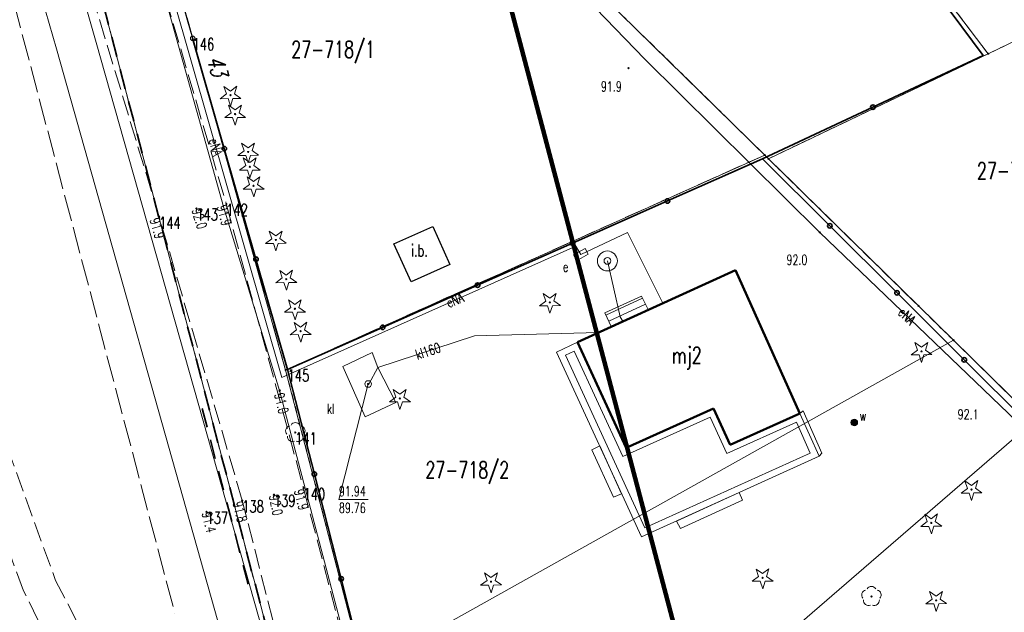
# Model space of a CAD drawing. Header units: metres. Extents: x 7542868 to 7543894, y 5828497 to 5830561.
# Tile 29 of 66: x 7543260 to 7543334, y 5829861 to 5829905. Entities that reach past the tile are written whole.
import ezdxf
from ezdxf.enums import TextEntityAlignment as Align

# ---------------------------------------------------------------- set-up
doc = ezdxf.new("R2010")
doc.units = ezdxf.units.M
for name, pattern in [('1', [0]), ('2_1', [0]), ('2_BUIB12_02', [0]), ('2_BUIB12_03', [0]), ('2_KTJZ01', [2, 1.5, -0.5]), ('2_PTRW02', [0]), ('2_PTRW02_02G', [0]), ('3_1', [0]), ('3_EGBB01', [0]), ('3_EGBS10', [0]), ('3_EGBS10G', [0]), ('3_EGBT07', [0]), ('4_1', [0]), ('4_14', [1, -1]), ('4_SUPE_01', [0]), ('4_SUPK_01', [0]), ('4_SUPT_P_01', [2.5, 2, -0.5]), ('4_SUPW_01', [0]), ('GAO', [2.5, 1.5, -1]), ('GDE', [0]), ('GUK', [2, 1.5, -0.5]), ('GUZ', [1, 0.5, -0.5])]:
    doc.linetypes.add(name, pattern=pattern)
doc.layers.get('0').update_dxf_attribs({"color": 250, "linetype": 'CONTINUOUS', "lineweight": 100})
for name, color, linetype, lineweight in [('BUIB_E_T_6', 7, 'CONTINUOUS', 18), ('BUIB_L_10', 7, '2_BUIB12_02', 25), ('Dzialki', 7, 'GDE', 18), ('EADTD_T_0', 7, 'CONTINUOUS', 25), ('EGBB_E_T_0', 7, 'CONTINUOUS', 25), ('EGBB_L_0', 7, '3_EGBB01', 50), ('EGBE_L_0', 7, '3_EGBT07', 18), ('EGBE_L_3', 7, '3_EGBS10', 18), ('EPGPO_L_0', 7, 'GAO', 35), ('ESPPP_L_4', 7, 'CONTINUOUS', 35), ('Kontury', 3, 'GUK', 18), ('KTJZ_L_0', 7, '2_KTJZ01', 18), ('KTOK_L_1', 7, '2_1', 18), ('KTOK_L_4', 7, 'CONTINUOUS', 35), ('Numery_dzialek', 7, 'CONTINUOUS', 13), ('OBOP_T_0', 3, 'CONTINUOUS', 18), ('OBOP_T_1', 3, 'CONTINUOUS', 18), ('PIKIETY_T_0', 230, 'CONTINUOUS', 0), ('PTRW_L_1', 7, 'CONTINUOUS', 18), ('Punkty', 7, 'CONTINUOUS', 18), ('RTPW_T_0', 7, 'CONTINUOUS', 15), ('SUPE_E_T_3', 1, 'CONTINUOUS', 15), ('SUPE_L_2', 1, '4_SUPE_01', 18), ('SUPE_L_3', 1, '4_SUPE_01', 18), ('SUPK_E_T_1', 34, 'CONTINUOUS', 15), ('SUPK_L_1', 34, '4_SUPK_01', 18), ('SUPP_L_6', 30, '4_SUPT_P_01', 18), ('SUPW_L_1', 5, '4_SUPW_01', 18), ('SUTE_T_0', 1, 'CONTINUOUS', 18), ('SUTK_T_0', 7, 'CONTINUOUS', 18), ('SUUE_E_T_2', 7, 'CONTINUOUS', 15), ('SUUE_T_3', 7, 'CONTINUOUS', 18), ('SUUK_E_T_1', 7, 'CONTINUOUS', 15), ('SUUK_L_1', 7, '4_1', 18), ('SUUK_T_4', 7, 'CONTINUOUS', 18), ('SUUW_E_T_7', 7, 'CONTINUOUS', 15), ('SUUW_T_1', 7, 'CONTINUOUS', 18), ('SUUW_T_10', 7, 'CONTINUOUS', 18), ('Uzytki', 7, 'GUZ', 18), ('ZASIEG_L_0', 3, '1', 100)]:
    doc.layers.add(name, color=color, linetype=linetype, lineweight=lineweight)
doc.styles.get("Standard").update_dxf_attribs({"font": 'Simplex.SHX', "width": 0.75})

# ---------------------------------------------------------------- blocks, each defined once
blk = doc.blocks.new('GRO')
at = {"linetype": 'CONTINUOUS'}
blk.add_circle((0, 0), 0.045, dxfattribs=at)
blk = doc.blocks.new('2_OBOP01_01')
at = {"linetype": 'CONTINUOUS'}
for p, q in [((-0.78225, -0.26495), (-0.3012, 0.09375)), ((-0.3012, 0.09375), (-0.4937, 0.6621)), ((-0.4937, 0.6621), (-0.0039, 0.31545)), ((-0.0039, 0.31545), (0.4771, 0.67415)), ((0.4771, 0.67415), (0.2988, 0.1012)), ((0.2988, 0.1012), (0.7886, -0.24545)), ((-0.18225, -0.2575), (-0.78225, -0.26495)), ((0.01025, -0.82585), (-0.18225, -0.2575)), ((0.1886, -0.2529), (0.01025, -0.82585)), ((0.7886, -0.24545), (0.1886, -0.2529))]:
    blk.add_line(p, q, dxfattribs=at)
blk.add_circle((0, 0), 0.045, dxfattribs=at)
blk = doc.blocks.new('2_OBOP02_01')
at = {"linetype": 'CONTINUOUS'}
blk.add_circle((0, 0), 0.045, dxfattribs=at)
for centre, start, end in [((0, 0.375), 30.14012, 149.85988), ((-0.357, 0.116), 102.14447, 221.86002), ((0.357, 0.116), 318.13998, 77.85553), ((-0.22, -0.303), 174.14818, 293.85423), ((0.22, -0.303), 246.14577, 5.85182)]:
    blk.add_arc(centre, 0.375, start, end, dxfattribs=at)
blk = doc.blocks.new('2_RTPW01')
at = {"linetype": 'CONTINUOUS'}
blk.add_circle((0, 0), 0.045, dxfattribs=at)
blk = doc.blocks.new('4_SUPS01_03')
at = {"linetype": 'CONTINUOUS'}
blk.add_circle((0, 0), 0.0625, dxfattribs=at)
blk = doc.blocks.new('4_SUPS01_05')
at = {"linetype": 'CONTINUOUS'}
blk.add_circle((0, 0), 0.0625, dxfattribs=at)
blk = doc.blocks.new('4_SUUS18_01')
at = {"linetype": 'CONTINUOUS'}
for p, q in [((0.5, 0.25), (-0.5, 0.25)), ((-0.5, 0.25), (-0.5, -0.25)), ((0.5, -0.25), (0.5, 0.25)), ((-0.5, -0.25), (0.5, -0.25))]:
    blk.add_line(p, q, dxfattribs=at)
blk = doc.blocks.new('4_SUUS22_01')
at = {"linetype": 'CONTINUOUS'}
blk.add_circle((0, 0), 0.25, dxfattribs=at)
blk = doc.blocks.new('4_SUUS13')
at = {"linetype": 'CONTINUOUS'}
for radius in [0.75, 0.25]:
    blk.add_circle((0, 0), radius, dxfattribs=at)
blk = doc.blocks.new('4_SUUS30_01')
at = {"linetype": 'CONTINUOUS'}
for radius in [0.25, 0.225, 0.2, 0.175, 0.15, 0.125, 0.1, 0.075, 0.05, 0.025, 0.00715]:
    blk.add_circle((0, 0), radius, dxfattribs=at)

msp = doc.modelspace()

# ---------------------------------------------------------------- linework, layer by layer
at = {"layer": 'BUIB_L_10', "linetype": '2_BUIB12_03'}
for p, q in [((7543287.78, 5829888.47), (7543290.69, 5829889.77)), ((7543290.69, 5829889.77), (7543291.983, 5829886.915)), ((7543289.08, 5829885.6), (7543287.78, 5829888.47)), ((7543291.983, 5829886.915), (7543289.08, 5829885.6))]:
    msp.add_line(p, q, dxfattribs=at)
at = {"layer": 'Dzialki'}
for p, q in [((7543332.46, 5829902.76), (7543298.21, 5829947.93)), ((7543265.18, 5829930.57), (7543279.63, 5829878.97)), ((7543299.89, 5829776.73), (7543260.86, 5829925.76)), ((7543315.66, 5829895.14), (7543293.45, 5829916.92)), ((7543332.46, 5829902.76), (7543337.07, 5829904.96)), ((7543315.94, 5829894.86), (7543332.46, 5829902.76)), ((7543279.63, 5829878.97), (7543315.66, 5829895.14)), ((7543315.94, 5829894.86), (7543315.66, 5829895.14)), ((7543327.22, 5829883.8), (7543315.94, 5829894.86)), ((7543329.85, 5829881.21), (7543327.22, 5829883.8)), ((7543285.5, 5829856.41), (7543329.85, 5829881.21)), ((7543335.65, 5829875.52), (7543329.85, 5829881.21)), ((7543279.63, 5829878.97), (7543285.5, 5829856.41)), ((7543298.57, 5829842.86), (7543335.98, 5829875.2))]:
    msp.add_line(p, q, dxfattribs=at)
at = {"layer": 'EGBB_L_0', "linetype": '3_EGBB01'}
for p, q in [((7543313.45, 5829886.48), (7543301.58, 5829881.07)), ((7543318.3, 5829875.71), (7543313.45, 5829886.48)), ((7543301.58, 5829881.07), (7543305.24, 5829873.12)), ((7543305.24, 5829873.12), (7543311.8, 5829876.08)), ((7543311.8, 5829876.08), (7543313.05, 5829873.35)), ((7543313.05, 5829873.35), (7543318.3, 5829875.71))]:
    msp.add_line(p, q, dxfattribs=at)
at = {"layer": 'EGBE_L_0', "linetype": '3_EGBT07'}
for p, q in [((7543301.58, 5829881.07), (7543300.01, 5829880.32)), ((7543305.24, 5829873.12), (7543301.58, 5829881.07)), ((7543300.01, 5829880.32), (7543306.4, 5829866.43)), ((7543300.67, 5829880.081), (7543301.338, 5829880.4)), ((7543306.646, 5829867.091), (7543300.67, 5829880.081)), ((7543301.338, 5829880.4), (7543304.993, 5829872.46)), ((7543311.8, 5829876.08), (7543305.24, 5829873.12)), ((7543313.05, 5829873.35), (7543311.8, 5829876.08)), ((7543304.993, 5829872.46), (7543311.552, 5829875.42)), ((7543311.552, 5829875.42), (7543312.802, 5829872.69)), ((7543318.3, 5829875.71), (7543313.05, 5829873.35)), ((7543319.74, 5829872.48), (7543318.3, 5829875.71)), ((7543312.802, 5829872.69), (7543318.048, 5829875.048)), ((7543318.048, 5829875.048), (7543319.081, 5829872.73)), ((7543306.4, 5829866.43), (7543319.74, 5829872.48)), ((7543319.081, 5829872.73), (7543306.646, 5829867.091))]:
    msp.add_line(p, q, dxfattribs=at)
at = {"layer": 'EGBE_L_3', "linetype": '3_EGBS10'}
for p, q in [((7543303.64, 5829883.28), (7543306.4, 5829884.52)), ((7543306.4, 5829884.52), (7543306.92, 5829883.48)), ((7543306.92, 5829883.48), (7543304.14, 5829882.2))]:
    msp.add_line(p, q, dxfattribs=at)
at = {"layer": 'EGBE_L_3', "linetype": '3_1'}
for p, q in [((7543303.72, 5829883.107), (7543306.47, 5829884.381)), ((7543303.93, 5829882.654), (7543306.693, 5829883.933)), ((7543304.14, 5829882.2), (7543306.917, 5829883.486))]:
    msp.add_line(p, q, dxfattribs=at)
at = {"layer": 'EGBE_L_3', "linetype": '3_EGBS10G'}
for p, q in [((7543304.14, 5829882.2), (7543303.64, 5829883.28)), ((7543318.3, 5829875.71), (7543318.54, 5829875.91)), ((7543319.74, 5829872.48), (7543318.3, 5829875.71)), ((7543318.54, 5829875.91), (7543319.95, 5829872.71)), ((7543302.65, 5829872.96), (7543303.27, 5829873.27)), ((7543303.27, 5829873.27), (7543304.9, 5829869.66)), ((7543304.28, 5829869.41), (7543302.65, 5829872.96)), ((7543319.95, 5829872.71), (7543319.74, 5829872.48)), ((7543304.9, 5829869.66), (7543304.28, 5829869.41)), ((7543313.738, 5829869.758), (7543309.013, 5829867.615)), ((7543313.99, 5829869.18), (7543313.738, 5829869.758)), ((7543313.99, 5829869.18), (7543309.32, 5829867.05)), ((7543309.32, 5829867.05), (7543309.013, 5829867.615))]:
    msp.add_line(p, q, dxfattribs=at)
at = {"layer": 'EPGPO_L_0', "linetype": 'GAO'}
msp.add_line((7543260.86, 5829925.76), (7543299.89, 5829776.73), dxfattribs=at)
at = {"layer": 'ESPPP_L_4'}
for p, q in [((7543273.726, 5829874.666), (7543273.355, 5829876.081)), ((7543274.344, 5829872.306), (7543273.974, 5829873.722)), ((7543274.963, 5829869.947), (7543274.592, 5829871.362)), ((7543275.581, 5829867.587), (7543275.21, 5829869.003)), ((7543276.199, 5829865.228), (7543275.828, 5829866.644)), ((7543276.817, 5829862.869), (7543276.446, 5829864.284))]:
    msp.add_line(p, q, dxfattribs=at)
at = {"layer": 'Kontury'}
for p, q in [((7543279.63, 5829878.97), (7543265.18, 5829930.57)), ((7543293.45, 5829916.92), (7543315.66, 5829895.14)), ((7543332.46, 5829902.76), (7543337.07, 5829904.96)), ((7543315.94, 5829894.86), (7543332.46, 5829902.76)), ((7543315.66, 5829895.14), (7543279.63, 5829878.97)), ((7543329.85, 5829881.21), (7543315.94, 5829894.86)), ((7543348.38, 5829863.03), (7543329.85, 5829881.21))]:
    msp.add_line(p, q, dxfattribs=at)
at = {"layer": 'KTJZ_L_0', "linetype": '2_KTJZ01'}
for p, q in [((7543268.92, 5829912.72), (7543275.17, 5829891.46)), ((7543270.12, 5829890.49), (7543263.62, 5829912)), ((7543275.17, 5829891.46), (7543280.98, 5829870.08)), ((7543276.37, 5829869.16), (7543270.12, 5829890.49)), ((7543258.697, 5829873.137), (7543262.328, 5829863.151)), ((7543259.913, 5829862.374), (7543256.334, 5829872.191)), ((7543280.98, 5829870.08), (7543286.9, 5829847.5)), ((7543282.12, 5829846.59), (7543276.37, 5829869.16)), ((7543262.328, 5829863.151), (7543273.641, 5829841.387)), ((7543270.876, 5829840.527), (7543259.913, 5829862.374))]:
    msp.add_line(p, q, dxfattribs=at)
at = {"layer": 'KTOK_L_1'}
for p, q in [((7543271.816, 5829906.76), (7543272.234, 5829905.32)), ((7543272.234, 5829905.32), (7543272.64, 5829903.92))]:
    msp.add_line(p, q, dxfattribs=at)
msp.add_circle((7543272.64, 5829903.92), 0.17, dxfattribs=at)
at = {"layer": 'KTOK_L_4'}
for p, q in [((7543327.857, 5829908.318), (7543332.093, 5829902.633)), ((7543275.02, 5829895.617), (7543272.64, 5829903.92)), ((7543332.093, 5829902.633), (7543323.794, 5829898.745)), ((7543323.794, 5829898.745), (7543315.495, 5829894.856)), ((7543277.4, 5829887.313), (7543275.02, 5829895.617)), ((7543308.352, 5829891.687), (7543315.495, 5829894.856)), ((7543315.495, 5829894.856), (7543320.551, 5829889.816)), ((7543301.209, 5829888.518), (7543308.352, 5829891.687)), ((7543320.551, 5829889.816), (7543325.607, 5829884.775)), ((7543294.066, 5829885.348), (7543301.209, 5829888.518)), ((7543279.78, 5829879.01), (7543277.4, 5829887.313)), ((7543286.923, 5829882.179), (7543294.066, 5829885.348)), ((7543325.607, 5829884.775), (7543330.663, 5829879.735)), ((7543279.78, 5829879.01), (7543286.923, 5829882.179)), ((7543330.663, 5829879.735), (7543335.718, 5829874.694)), ((7543281.792, 5829871.14), (7543279.78, 5829879.01)), ((7543283.805, 5829863.27), (7543281.792, 5829871.14)), ((7543285.817, 5829855.4), (7543283.805, 5829863.27))]:
    msp.add_line(p, q, dxfattribs=at)
for centre in [(7543323.794, 5829898.745), (7543275.02, 5829895.617), (7543308.352, 5829891.687), (7543320.551, 5829889.816), (7543301.209, 5829888.518), (7543277.4, 5829887.313), (7543294.066, 5829885.348), (7543325.607, 5829884.775), (7543286.923, 5829882.179), (7543330.663, 5829879.735), (7543281.792, 5829871.14), (7543283.805, 5829863.27)]:
    msp.add_circle(centre, 0.17, dxfattribs=at)
at = {"layer": 'PTRW_L_1', "linetype": '2_PTRW02'}
for p, q in [((7543261.408, 5829917.603), (7543265.376, 5829903.598)), ((7543265.376, 5829903.598), (7543278.45, 5829857.403))]:
    msp.add_line(p, q, dxfattribs=at)
at = {"layer": 'PTRW_L_1', "linetype": '2_PTRW02_02G'}
for p, q in [((7543262.389, 5829903.118), (7543258.523, 5829916.783)), ((7543275.618, 5829856.263), (7543262.389, 5829903.118))]:
    msp.add_line(p, q, dxfattribs=at)
at = {"layer": 'SUPE_L_2', "linetype": '4_SUPE_01'}
for p, q in [((7543266.85, 5829920.22), (7543274.99, 5829891.18)), ((7543274.99, 5829891.18), (7543279.18, 5829877.43)), ((7543279.18, 5829877.43), (7543286.9, 5829847.92))]:
    msp.add_line(p, q, dxfattribs=at)
at = {"layer": 'SUPE_L_3', "linetype": '4_SUPE_01'}
for p, q in [((7543279.35, 5829878.42), (7543268.65, 5829915.74)), ((7543306.631, 5829902.346), (7543293.736, 5829915.768)), ((7543319.804, 5829889.325), (7543306.631, 5829902.346)), ((7543305.34, 5829889.32), (7543301.83, 5829887.65)), ((7543307.987, 5829883.99), (7543305.34, 5829889.32)), ((7543334.585, 5829875.136), (7543319.804, 5829889.325)), ((7543301.45, 5829888.29), (7543279.35, 5829878.42)), ((7543301.83, 5829887.65), (7543301.45, 5829888.29))]:
    msp.add_line(p, q, dxfattribs=at)
at = {"layer": 'SUPK_L_1', "linetype": '4_SUPK_01'}
for q in [(7543286.56, 5829879.16), (7543303.161, 5829881.791)]:
    msp.add_line((7543293.84, 5829881.55), q, dxfattribs=at)
at = {"layer": 'SUPK_L_1', "linetype": '4_1'}
for p, q in [((7543293.84, 5829881.55), (7543286.56, 5829879.16)), ((7543303.161, 5829881.791), (7543293.84, 5829881.55)), ((7543286.56, 5829879.16), (7543285.885, 5829877.918))]:
    msp.add_line(p, q, dxfattribs=at)
at = {"layer": 'SUPK_L_1', "linetype": '4_14'}
msp.add_line((7543286.56, 5829879.16), (7543285.885, 5829877.918), dxfattribs=at)
at = {"layer": 'SUPP_L_6', "linetype": '4_SUPT_P_01'}
msp.add_line((7543256.643, 5829916.299), (7543271.296, 5829860.675), dxfattribs=at)
at = {"layer": 'SUPW_L_1', "linetype": '4_SUPW_01'}
for p, q in [((7543303.827, 5829887.174), (7543304.8, 5829882.97)), ((7543304.8, 5829882.97), (7543305.013, 5829882.602))]:
    msp.add_line(p, q, dxfattribs=at)
at = {"layer": 'SUPW_L_1', "linetype": '4_1'}
for p, q in [((7543303.827, 5829887.174), (7543304.8, 5829882.97)), ((7543304.8, 5829882.97), (7543305.013, 5829882.602))]:
    msp.add_line(p, q, dxfattribs=at)
at = {"layer": 'SUTK_T_0', "linetype": 'CONTINUOUS'}
for p, q in [((7543285.84, 5829877.92), (7543283.635, 5829869.227)), ((7543283.635, 5829869.227), (7543285.834, 5829869.227))]:
    msp.add_line(p, q, dxfattribs=at)
at = {"layer": 'SUUK_L_1', "linetype": '4_1'}
for p, q in [((7543283.94, 5829879.24), (7543286.14, 5829880.3)), ((7543286.14, 5829880.3), (7543286.56, 5829879.16)), ((7543285.62, 5829875.45), (7543283.94, 5829879.24)), ((7543286.56, 5829879.16), (7543287.91, 5829876.54)), ((7543287.91, 5829876.54), (7543285.62, 5829875.45))]:
    msp.add_line(p, q, dxfattribs=at)
at = {"layer": 'Uzytki'}
for p, q in [((7543298.21, 5829947.93), (7543332.46, 5829902.76)), ((7543279.63, 5829878.97), (7543265.18, 5829930.57)), ((7543260.86, 5829925.76), (7543299.89, 5829776.73)), ((7543293.45, 5829916.92), (7543315.66, 5829895.14)), ((7543332.46, 5829902.76), (7543337.07, 5829904.96)), ((7543332.46, 5829902.76), (7543315.94, 5829894.86)), ((7543315.66, 5829895.14), (7543279.63, 5829878.97)), ((7543315.94, 5829894.86), (7543315.66, 5829895.14)), ((7543315.94, 5829894.86), (7543329.85, 5829881.21)), ((7543329.85, 5829881.21), (7543348.38, 5829863.03)), ((7543285.5, 5829856.41), (7543279.63, 5829878.97))]:
    msp.add_line(p, q, dxfattribs=at)
at = {"layer": 'ZASIEG_L_0', "linetype": '1'}
msp.add_line((7543290.622, 5829928.644), (7543381.895, 5829583.703), dxfattribs=at)

# ---------------------------------------------------------------- block references
at = {"layer": 'OBOP_T_0'}
for p in [(7543275.48, 5829899.64), (7543275.83, 5829898.22), (7543276.81, 5829895.37), (7543276.94, 5829894.26), (7543277.22, 5829892.83), (7543278.89, 5829888.75), (7543279.68, 5829885.8), (7543280.33, 5829883.58), (7543299.501, 5829884.061), (7543280.76, 5829881.89), (7543327.444, 5829880.374), (7543288.22, 5829876.835), (7543331.205, 5829869.978), (7543328.182, 5829867.472), (7543295.077, 5829863.048), (7543315.5, 5829863.343), (7543328.55, 5829861.647)]:
    msp.add_blockref('2_OBOP01_01', p, dxfattribs=at)
at = {"layer": 'OBOP_T_1'}
for p in [(7543280.36, 5829874.27), (7543323.684, 5829861.942)]:
    msp.add_blockref('2_OBOP02_01', p, dxfattribs=at)
at = {"layer": 'Punkty'}
for p in [(7543332.46, 5829902.76), (7543315.66, 5829895.14), (7543315.94, 5829894.86), (7543327.22, 5829883.8), (7543329.85, 5829881.21), (7543279.63, 5829878.97)]:
    msp.add_blockref('GRO', p, dxfattribs=at)
at = {"layer": 'RTPW_T_0', "rotation": 269.9999974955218}
for p in [(7543305.411, 5829901.679), (7543319.804, 5829889.325)]:
    msp.add_blockref('2_RTPW01', p, dxfattribs=at)
at = {"layer": 'RTPW_T_0'}
for p in [(7543272.92, 5829891.12), (7543275.17, 5829891.46), (7543270.12, 5829890.49), (7543278.75, 5829869.59), (7543280.98, 5829870.08), (7543276.37, 5829869.16), (7543273.68, 5829868.3)]:
    msp.add_blockref('2_RTPW01', p, dxfattribs=at)
at = {"layer": 'SUTE_T_0'}
msp.add_blockref('4_SUPS01_03', (7543279.18, 5829877.43), dxfattribs=at)
at = {"layer": 'SUTK_T_0'}
msp.add_blockref('4_SUPS01_05', (7543285.84, 5829877.92), dxfattribs=at)
at = {"layer": 'SUUE_T_3', "rotation": 209.05460885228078}
msp.add_blockref('4_SUUS18_01', (7543301.83, 5829887.65), dxfattribs=at)
at = {"layer": 'SUUK_T_4'}
msp.add_blockref('4_SUUS22_01', (7543285.84, 5829877.92), dxfattribs=at)
at = {"layer": 'SUUW_T_1'}
msp.add_blockref('4_SUUS13', (7543303.827, 5829887.174), dxfattribs=at)
at = {"layer": 'SUUW_T_10'}
msp.add_blockref('4_SUUS30_01', (7543322.394, 5829875.031), dxfattribs=at)

# ---------------------------------------------------------------- texts
at = {"layer": 'BUIB_E_T_6', "width": 0.7}
msp.add_text('i.b.', height=0.9, dxfattribs=at).set_placement((7543289.061, 5829887.966), align=Align.MIDDLE_LEFT)
at = {"layer": 'EADTD_T_0', "oblique": 15, "width": 0.7}
msp.add_text('43', height=1.25, rotation=285.33329, dxfattribs=at).set_placement((7543273.904, 5829901.675), align=Align.CENTER)
at = {"layer": 'EGBB_E_T_0', "width": 0.7}
msp.add_text('mj2', height=1.25, dxfattribs=at).set_placement((7543309.8, 5829879.896), align=Align.MIDDLE)
at = {"layer": 'Numery_dzialek', "width": 0.7}
for s, p in [('27-718/1', (7543280.055, 5829903.713)), ('27-719/6', (7543331.62, 5829894.58)), ('27-718/2', (7543290.142, 5829872.082))]:
    msp.add_text(s, height=1.25, dxfattribs=at).set_placement(p, align=Align.TOP_LEFT)
at = {"layer": 'PIKIETY_T_0', "width": 0.7}
for s, p in [('146', (7543272.64, 5829903.92)), ('143', (7543272.92, 5829891.12)), ('142', (7543275.17, 5829891.46)), ('144', (7543270.12, 5829890.49)), ('145', (7543279.78, 5829879.01)), ('141', (7543280.36, 5829874.27)), ('139', (7543278.75, 5829869.59)), ('140', (7543280.98, 5829870.08)), ('138', (7543276.37, 5829869.16)), ('137', (7543273.68, 5829868.3))]:
    msp.add_text(s, height=0.9, dxfattribs=at).set_placement(p, align=Align.TOP_LEFT)
at = {"layer": 'RTPW_T_0', "width": 0.7}
for s, p in [('91.9', (7543303.336, 5829900.671)), ('92.0', (7543317.295, 5829887.637)), ('92.1', (7543330.172, 5829876.013))]:
    msp.add_text(s, height=0.75, dxfattribs=at).set_placement(p, align=Align.TOP_LEFT)
for s, rotation, p in [('92.0', 287.10273, (7543272.92, 5829891.12)), ('92.0', 281.29111, (7543278.75, 5829869.59)), ('91.4', 283.89, (7543273.68, 5829868.3))]:
    msp.add_text(s, height=0.75, rotation=rotation, dxfattribs=at).set_placement(p, align=Align.MIDDLE_LEFT)
for s, rotation, p in [('91.9', 285.00225, (7543275.17, 5829891.46)), ('91.9', 286.23331, (7543270.12, 5829890.49)), ('91.9', 284.41278, (7543280.98, 5829870.08)), ('91.8', 284.28154, (7543276.37, 5829869.16))]:
    msp.add_text(s, height=0.75, rotation=rotation, dxfattribs=at).set_placement(p, align=Align.TOP_LEFT)
at = {"layer": 'SUPE_E_T_3', "width": 0.7}
for rotation, p in [(285.98, (7543274.379, 5829895.739)), (23.30001, (7543292.363, 5829884.232)), (316.17044, (7543326.355, 5829883.037))]:
    msp.add_text('eNA', height=0.75, rotation=rotation, dxfattribs=at).set_placement(p, align=Align.MIDDLE)
at = {"layer": 'SUPK_E_T_1', "width": 0.7}
msp.add_text('kl160', height=0.75, rotation=18.17485, dxfattribs=at).set_placement((7543290.338, 5829880.4), align=Align.MIDDLE)
at = {"layer": 'SUTE_T_0', "width": 0.7}
msp.add_text('91.0', height=0.75, rotation=283.60032, dxfattribs=at).set_placement((7543278.769, 5829877.141))
at = {"layer": 'SUTK_T_0', "width": 0.7}
for s, p in [('91.94', (7543283.635, 5829870.227)), ('89.76', (7543283.635, 5829868.977))]:
    msp.add_text(s, height=0.75, dxfattribs=at).set_placement(p, align=Align.TOP_LEFT)
at = {"layer": 'SUUE_E_T_2', "width": 0.7}
msp.add_text('e', height=0.75, dxfattribs=at).set_placement((7543300.479, 5829887.115), align=Align.TOP_LEFT)
at = {"layer": 'SUUK_E_T_1', "width": 0.7}
msp.add_text('kl', height=0.75, dxfattribs=at).set_placement((7543282.744, 5829875.678))
at = {"layer": 'SUUW_E_T_7', "width": 0.7}
msp.add_text('w', height=0.75, dxfattribs=at).set_placement((7543322.804, 5829875.148))

doc.saveas('drawing.dxf')
